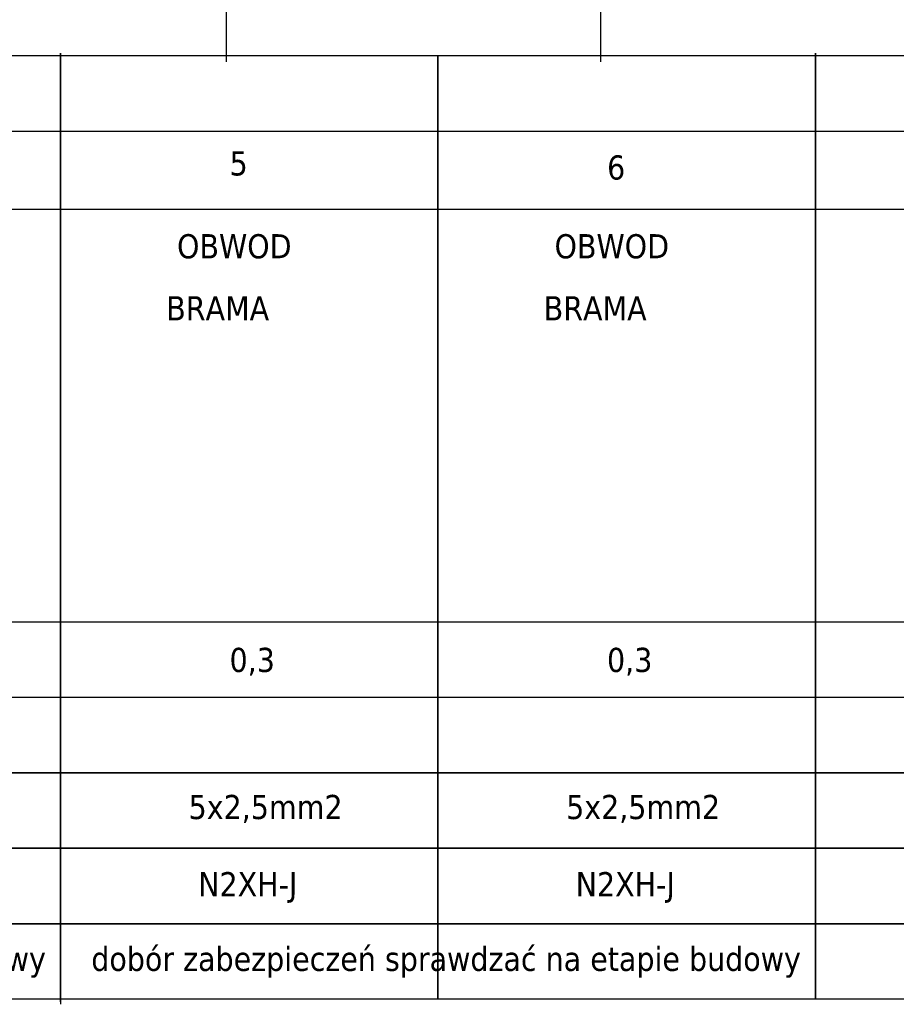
# Model space of a CAD drawing. Header units: millimetres. Extents: x 18084 to 52399, y 38174 to 56392.
# Tile 51 of 256: x 20982 to 21563, y 49562 to 50214. Entities that reach past the tile are written whole.
import ezdxf

# ---------------------------------------------------------------- set-up
doc = ezdxf.new("R2010")
doc.units = ezdxf.units.MM
doc.header["$LTSCALE"] = 100
for name, color, linetype in [('3', 7, 'Continuous'), ('4', 7, 'Continuous'), ('5', 7, 'Continuous'), ('E_ramka_wew', 10, 'Continuous'), ('el - schemat', 7, 'Continuous')]:
    doc.layers.add(name, color=color, linetype=linetype)
doc.styles.add('TAHOMA', font='tahoma.ttf')

# ---------------------------------------------------------------- blocks, each defined once
blk = doc.blocks.new('zw$8BC5')
at = {"layer": '3', "style": 'TAHOMA'}
blk.add_text('N2XH-J', height=16, dxfattribs=at).set_placement((-171.74, -34.35))

msp = doc.modelspace()

# ---------------------------------------------------------------- linework, layer by layer
at = {"color": 0}
for p, q in [((21009.36, 50189.97), (21009.36, 49564.97)), ((21009.36, 50139.97), (21009.36, 49566.68)), ((21009.36, 50139.97), (21009.36, 49566.68)), ((21009.36, 50138.26), (21009.36, 49564.97)), ((21009.36, 50138.26), (21009.36, 49564.97)), ((21259.36, 50138.26), (21259.36, 49564.97)), ((21509.36, 50139.97), (21509.36, 49566.68)), ((21509.36, 50139.97), (21509.36, 49566.68)), ((21509.36, 50138.26), (21509.36, 49564.97)), ((21009.36, 50136.55), (21009.36, 49563.26)), ((21009.36, 50136.55), (21009.36, 49563.26)), ((21009.36, 50136.55), (21009.36, 49563.26)), ((21009.36, 50136.55), (21009.36, 49563.26)), ((21009.36, 50136.55), (21009.36, 49563.26)), ((21009.36, 50136.55), (21009.36, 49563.26)), ((21009.36, 50136.55), (21009.36, 49563.26)), ((21009.36, 50136.55), (21009.36, 49563.26)), ((20758.36, 49814.97), (21009.36, 49814.97)), ((21008.36, 49814.97), (21259.36, 49814.97)), ((21258.36, 49814.97), (21509.36, 49814.97)), ((21508.36, 49814.97), (21759.36, 49814.97)), ((20758.36, 49764.97), (21009.36, 49764.97)), ((21008.36, 49764.97), (21259.36, 49764.97)), ((21258.36, 49764.97), (21509.36, 49764.97)), ((21508.36, 49764.97), (21759.36, 49764.97))]:
    msp.add_line(p, q, dxfattribs=at)
at = {"layer": '3', "color": 7}
for points in [[(20759.36, 50189.97), (21009.36, 50189.97)], [(21009.36, 50191.68), (21009.36, 50141.68)], [(21009.36, 50141.68), (21009.36, 50191.68)], [(21009.36, 50191.68), (21009.36, 50141.68)], [(21009.36, 50141.68), (21009.36, 50191.68)], [(21009.36, 49566.68), (21009.36, 50191.68)], [(21009.36, 50141.68), (21009.36, 50191.68)], [(21009.36, 50191.68), (21009.36, 50141.68)], [(21009.36, 49566.68), (21009.36, 50191.68)], [(21009.36, 50141.68), (21009.36, 50191.68)], [(21009.36, 50191.68), (21009.36, 50141.68)], [(21009.36, 50140.68), (21009.36, 50190.68)], [(21009.36, 50190.68), (21009.36, 50140.68)], [(21009.36, 50140.68), (21009.36, 50190.68)], [(21009.36, 50190.68), (21009.36, 50140.68)], [(21009.36, 50139.97), (21009.36, 50189.97)], [(21009.36, 50139.97), (21009.36, 50189.97)], [(21009.36, 50189.97), (21009.36, 50139.97)], [(21009.36, 50139.97), (21009.36, 50189.97)], [(21009.36, 50189.97), (21009.36, 50139.97)], [(21009.36, 50139.97), (21009.36, 50189.97)], [(21009.36, 49564.97), (21009.36, 50189.97)], [(21009.36, 50189.97), (21259.36, 50189.97)], [(21009.36, 50139.97), (21009.36, 50189.97)], [(21009.36, 50189.97), (21009.36, 50139.97)], [(21009.36, 49564.97), (21009.36, 50189.97)], [(21009.36, 50139.97), (21009.36, 50189.97)], [(21009.36, 50189.97), (21009.36, 50139.97)], [(21259.36, 50189.97), (21259.36, 50139.97)], [(21259.36, 50139.97), (21259.36, 50189.97)], [(21259.36, 49564.97), (21259.36, 50189.97)], [(21259.36, 50189.97), (21509.36, 50189.97)], [(21259.36, 50139.97), (21259.36, 50189.97)], [(21259.36, 50189.97), (21259.36, 50139.97)], [(21259.36, 49564.97), (21259.36, 50189.97)], [(21259.36, 50139.97), (21259.36, 50189.97)], [(21259.36, 50189.97), (21259.36, 50139.97)], [(21509.36, 50191.68), (21509.36, 50141.68)], [(21509.36, 50141.68), (21509.36, 50191.68)], [(21509.36, 50191.68), (21509.36, 50141.68)], [(21509.36, 50141.68), (21509.36, 50191.68)], [(21509.36, 49566.68), (21509.36, 50191.68)], [(21509.36, 50141.68), (21509.36, 50191.68)], [(21509.36, 50191.68), (21509.36, 50141.68)], [(21509.36, 49566.68), (21509.36, 50191.68)], [(21509.36, 50141.68), (21509.36, 50191.68)], [(21509.36, 50191.68), (21509.36, 50141.68)], [(21509.36, 50140.68), (21509.36, 50190.68)], [(21509.36, 50190.68), (21509.36, 50140.68)], [(21509.36, 50140.68), (21509.36, 50190.68)], [(21509.36, 50190.68), (21509.36, 50140.68)], [(21509.36, 50139.97), (21509.36, 50189.97)], [(21509.36, 50139.97), (21509.36, 50189.97)], [(21509.36, 50189.97), (21509.36, 50139.97)], [(21509.36, 50139.97), (21509.36, 50189.97)], [(21509.36, 49564.97), (21509.36, 50189.97)], [(21509.36, 50189.97), (21759.36, 50189.97)], [(21509.36, 50139.97), (21509.36, 50189.97)], [(21509.36, 50189.97), (21509.36, 50139.97)], [(21509.36, 49564.97), (21509.36, 50189.97)], [(21509.36, 50139.97), (21509.36, 50189.97)], [(21509.36, 50189.97), (21509.36, 50139.97)], [(21009.36, 50138.97), (21009.36, 50188.97)], [(21009.36, 50188.97), (21009.36, 50138.97)], [(21009.36, 50138.97), (21009.36, 50188.97)], [(21009.36, 50188.97), (21009.36, 50138.97)], [(21009.36, 50188.26), (21009.36, 50138.26)], [(21009.36, 50138.26), (21009.36, 50188.26)], [(21009.36, 49563.26), (21009.36, 50188.26)], [(21009.36, 50138.26), (21009.36, 50188.26)], [(21009.36, 50188.26), (21009.36, 50138.26)], [(21009.36, 49563.26), (21009.36, 50188.26)], [(21009.36, 50138.26), (21009.36, 50188.26)], [(21009.36, 50188.26), (21009.36, 50138.26)], [(21009.36, 50188.26), (21009.36, 50138.26)], [(21009.36, 50138.26), (21009.36, 50188.26)], [(21009.36, 49563.26), (21009.36, 50188.26)], [(21009.36, 50138.26), (21009.36, 50188.26)], [(21009.36, 50188.26), (21009.36, 50138.26)], [(21009.36, 49563.26), (21009.36, 50188.26)], [(21009.36, 50138.26), (21009.36, 50188.26)], [(21009.36, 50188.26), (21009.36, 50138.26)], [(21009.36, 50188.26), (21009.36, 50138.26)], [(21009.36, 50138.26), (21009.36, 50188.26)], [(21009.36, 50188.26), (21009.36, 50138.26)], [(21009.36, 50138.26), (21009.36, 50188.26)], [(21009.36, 49563.26), (21009.36, 50188.26)], [(21009.36, 50138.26), (21009.36, 50188.26)], [(21009.36, 50188.26), (21009.36, 50138.26)], [(21009.36, 49563.26), (21009.36, 50188.26)], [(21009.36, 50138.26), (21009.36, 50188.26)], [(21009.36, 50188.26), (21009.36, 50138.26)], [(21009.36, 50188.26), (21009.36, 50138.26)], [(21009.36, 50138.26), (21009.36, 50188.26)], [(21009.36, 49563.26), (21009.36, 50188.26)], [(21009.36, 50138.26), (21009.36, 50188.26)], [(21009.36, 50188.26), (21009.36, 50138.26)], [(21009.36, 49563.26), (21009.36, 50188.26)], [(21009.36, 50138.26), (21009.36, 50188.26)], [(21009.36, 50188.26), (21009.36, 50138.26)], [(21009.36, 50188.26), (21009.36, 50138.26)], [(21009.36, 50138.26), (21009.36, 50188.26)], [(21009.36, 49563.26), (21009.36, 50188.26)], [(21009.36, 50138.26), (21009.36, 50188.26)], [(21009.36, 50188.26), (21009.36, 50138.26)], [(21009.36, 49563.26), (21009.36, 50188.26)], [(21009.36, 50138.26), (21009.36, 50188.26)], [(21009.36, 50188.26), (21009.36, 50138.26)], [(21009.36, 50188.26), (21009.36, 50138.26)], [(21009.36, 50138.26), (21009.36, 50188.26)], [(21009.36, 50188.26), (21009.36, 50138.26)], [(21009.36, 50138.26), (21009.36, 50188.26)], [(21009.36, 49563.26), (21009.36, 50188.26)], [(21009.36, 50138.26), (21009.36, 50188.26)], [(21009.36, 50188.26), (21009.36, 50138.26)], [(21009.36, 49563.26), (21009.36, 50188.26)], [(21009.36, 50138.26), (21009.36, 50188.26)], [(21009.36, 50188.26), (21009.36, 50138.26)], [(21009.36, 50138.26), (21009.36, 50188.26)], [(21009.36, 50138.26), (21009.36, 50188.26)], [(21009.36, 50137.26), (21009.36, 50187.26)], [(21009.36, 50187.26), (21009.36, 50137.26)], [(21009.36, 50137.26), (21009.36, 50187.26)], [(21009.36, 50187.26), (21009.36, 50137.26)], [(21009.36, 50137.26), (21009.36, 50187.26)], [(21009.36, 50187.26), (21009.36, 50137.26)], [(21009.36, 50137.26), (21009.36, 50187.26)], [(21009.36, 50187.26), (21009.36, 50137.26)], [(21009.36, 50137.26), (21009.36, 50187.26)], [(21009.36, 50187.26), (21009.36, 50137.26)], [(21009.36, 50137.26), (21009.36, 50187.26)], [(21009.36, 50187.26), (21009.36, 50137.26)], [(21009.36, 50137.26), (21009.36, 50187.26)], [(21009.36, 50187.26), (21009.36, 50137.26)], [(21009.36, 50137.26), (21009.36, 50187.26)], [(21009.36, 50187.26), (21009.36, 50137.26)], [(21009.36, 50136.55), (21009.36, 50186.55)], [(21009.36, 50136.55), (21009.36, 50186.55)], [(21009.36, 50136.55), (21009.36, 50186.55)], [(21009.36, 50136.55), (21009.36, 50186.55)], [(21009.36, 50136.55), (21009.36, 50186.55)], [(21009.36, 50136.55), (21009.36, 50186.55)], [(21009.36, 50136.55), (21009.36, 50186.55)], [(21009.36, 50136.55), (21009.36, 50186.55)], [(21259.36, 50138.97), (21259.36, 50188.97)], [(21259.36, 50188.97), (21259.36, 50138.97)], [(21259.36, 50138.26), (21259.36, 50188.26)], [(21509.36, 50138.97), (21509.36, 50188.97)], [(21509.36, 50188.97), (21509.36, 50138.97)], [(21509.36, 50138.26), (21509.36, 50188.26)], [(21009.36, 50089.97), (21009.36, 50139.97)], [(21009.36, 50139.97), (21009.36, 50089.97)], [(21009.36, 50089.97), (21009.36, 50139.97)], [(21009.36, 50139.97), (21009.36, 50089.97)], [(21009.36, 50088.26), (21009.36, 50138.26)], [(21009.36, 50138.26), (21009.36, 50088.26)], [(21009.36, 50088.26), (21009.36, 50138.26)], [(21009.36, 50138.26), (21009.36, 50088.26)], [(21009.36, 50088.26), (21009.36, 50138.26)], [(21009.36, 50138.26), (21009.36, 50088.26)], [(21009.36, 50088.26), (21009.36, 50138.26)], [(21009.36, 50138.26), (21009.36, 50088.26)], [(21009.36, 50088.26), (21009.36, 50138.26)], [(21009.36, 50138.26), (21009.36, 50088.26)], [(21009.36, 50088.26), (21009.36, 50138.26)], [(21009.36, 50138.26), (21009.36, 50088.26)], [(21009.36, 50088.26), (21009.36, 50138.26)], [(21009.36, 50138.26), (21009.36, 50088.26)], [(21009.36, 50088.26), (21009.36, 50138.26)], [(21009.36, 50138.26), (21009.36, 50088.26)], [(21009.36, 50088.26), (21009.36, 50138.26)], [(21009.36, 50138.26), (21009.36, 50088.26)], [(21009.36, 50088.26), (21009.36, 50138.26)], [(21009.36, 50138.26), (21009.36, 50088.26)], [(21009.36, 50088.26), (21009.36, 50138.26)], [(21009.36, 50138.26), (21009.36, 50088.26)], [(21009.36, 50088.26), (21009.36, 50138.26)], [(21009.36, 50138.26), (21009.36, 50088.26)], [(21259.36, 50089.97), (21259.36, 50139.97)], [(21259.36, 50139.97), (21259.36, 50089.97)], [(21259.36, 50089.97), (21259.36, 50139.97)], [(21259.36, 50139.97), (21259.36, 50089.97)], [(21509.36, 50089.97), (21509.36, 50139.97)], [(21509.36, 50139.97), (21509.36, 50089.97)], [(21509.36, 50089.97), (21509.36, 50139.97)], [(21509.36, 50139.97), (21509.36, 50089.97)], [(21009.36, 49818.68), (21009.36, 50091.68)], [(21009.36, 49818.68), (21009.36, 50091.68)], [(21009.36, 49818.68), (21009.36, 50091.68)], [(21009.36, 49818.68), (21009.36, 50091.68)], [(21009.36, 50089.97), (21009.36, 49814.97)], [(21009.36, 49814.97), (21009.36, 50089.97)], [(21009.36, 50089.97), (21009.36, 49814.97)], [(21009.36, 49814.97), (21009.36, 50089.97)], [(21009.36, 49816.97), (21009.36, 50089.97)], [(21009.36, 49816.97), (21009.36, 50089.97)], [(21009.36, 49816.97), (21009.36, 50089.97)], [(21009.36, 49816.97), (21009.36, 50089.97)], [(21009.36, 49815.26), (21009.36, 50088.26)], [(21009.36, 49815.26), (21009.36, 50088.26)], [(21009.36, 49815.26), (21009.36, 50088.26)], [(21009.36, 49815.26), (21009.36, 50088.26)], [(21009.36, 49815.26), (21009.36, 50088.26)], [(21009.36, 49815.26), (21009.36, 50088.26)], [(21009.36, 49815.26), (21009.36, 50088.26)], [(21009.36, 49815.26), (21009.36, 50088.26)], [(21009.36, 49815.26), (21009.36, 50088.26)], [(21009.36, 49815.26), (21009.36, 50088.26)], [(21009.36, 49815.26), (21009.36, 50088.26)], [(21009.36, 49815.26), (21009.36, 50088.26)], [(21009.36, 49815.26), (21009.36, 50088.26)], [(21009.36, 49815.26), (21009.36, 50088.26)], [(21009.36, 49815.26), (21009.36, 50088.26)], [(21009.36, 49815.26), (21009.36, 50088.26)], [(21009.36, 49815.26), (21009.36, 50088.26)], [(21009.36, 49815.26), (21009.36, 50088.26)], [(21009.36, 49815.26), (21009.36, 50088.26)], [(21009.36, 49815.26), (21009.36, 50088.26)], [(21009.36, 50088.26), (21009.36, 49813.26)], [(21009.36, 49813.26), (21009.36, 50088.26)], [(21009.36, 50088.26), (21009.36, 49813.26)], [(21009.36, 49813.26), (21009.36, 50088.26)], [(21009.36, 50086.55), (21009.36, 49811.55)], [(21009.36, 49811.55), (21009.36, 50086.55)], [(21009.36, 50086.55), (21009.36, 49811.55)], [(21009.36, 49811.55), (21009.36, 50086.55)], [(21009.36, 50086.55), (21009.36, 49811.55)], [(21009.36, 49811.55), (21009.36, 50086.55)], [(21009.36, 50086.55), (21009.36, 49811.55)], [(21009.36, 49811.55), (21009.36, 50086.55)], [(21009.36, 50086.55), (21009.36, 49811.55)], [(21009.36, 49811.55), (21009.36, 50086.55)], [(21009.36, 50086.55), (21009.36, 49811.55)], [(21009.36, 49811.55), (21009.36, 50086.55)], [(21009.36, 50086.55), (21009.36, 49811.55)], [(21009.36, 49811.55), (21009.36, 50086.55)], [(21009.36, 50086.55), (21009.36, 49811.55)], [(21009.36, 49811.55), (21009.36, 50086.55)], [(21259.36, 49816.97), (21259.36, 50089.97)], [(21259.36, 49816.97), (21259.36, 50089.97)], [(21259.36, 49816.97), (21259.36, 50089.97)], [(21259.36, 50088.26), (21259.36, 49813.26)], [(21259.36, 49813.26), (21259.36, 50088.26)], [(21509.36, 49818.68), (21509.36, 50091.68)], [(21509.36, 49818.68), (21509.36, 50091.68)], [(21509.36, 49818.68), (21509.36, 50091.68)], [(21509.36, 49818.68), (21509.36, 50091.68)], [(21509.36, 50089.97), (21509.36, 49814.97)], [(21509.36, 49814.97), (21509.36, 50089.97)], [(21509.36, 50089.97), (21509.36, 49814.97)], [(21509.36, 49814.97), (21509.36, 50089.97)], [(21509.36, 49816.97), (21509.36, 50089.97)], [(21509.36, 49816.97), (21509.36, 50089.97)], [(21509.36, 49816.97), (21509.36, 50089.97)], [(21509.36, 50088.26), (21509.36, 49813.26)], [(21509.36, 49813.26), (21509.36, 50088.26)], [(21009.36, 49818.68), (21009.36, 49766.68)], [(21009.36, 49766.68), (21009.36, 49818.68)], [(21009.36, 49818.68), (21009.36, 49766.68)], [(21009.36, 49766.68), (21009.36, 49818.68)], [(21009.36, 49766.68), (21009.36, 49818.68)], [(21009.36, 49818.68), (21009.36, 49766.68)], [(21009.36, 49766.68), (21009.36, 49818.68)], [(21009.36, 49818.68), (21009.36, 49766.68)], [(21509.36, 49818.68), (21509.36, 49766.68)], [(21509.36, 49766.68), (21509.36, 49818.68)], [(21509.36, 49818.68), (21509.36, 49766.68)], [(21509.36, 49766.68), (21509.36, 49818.68)], [(21509.36, 49766.68), (21509.36, 49818.68)], [(21509.36, 49818.68), (21509.36, 49766.68)], [(21509.36, 49766.68), (21509.36, 49818.68)], [(21509.36, 49818.68), (21509.36, 49766.68)], [(21009.36, 49817.68), (21009.36, 49765.68)], [(21009.36, 49765.68), (21009.36, 49817.68)], [(21009.36, 49817.68), (21009.36, 49765.68)], [(21009.36, 49765.68), (21009.36, 49817.68)], [(21009.36, 49816.97), (21009.36, 49764.97)], [(21009.36, 49764.97), (21009.36, 49816.97)], [(21009.36, 49816.97), (21009.36, 49764.97)], [(21009.36, 49764.97), (21009.36, 49816.97)], [(21009.36, 49764.97), (21009.36, 49816.97)], [(21009.36, 49816.97), (21009.36, 49764.97)], [(21009.36, 49764.97), (21009.36, 49816.97)], [(21009.36, 49816.97), (21009.36, 49764.97)], [(21009.36, 49815.97), (21009.36, 49763.97)], [(21009.36, 49763.97), (21009.36, 49815.97)], [(21009.36, 49815.97), (21009.36, 49763.97)], [(21009.36, 49763.97), (21009.36, 49815.97)], [(21009.36, 49815.26), (21009.36, 49763.26)], [(21009.36, 49763.26), (21009.36, 49815.26)], [(21009.36, 49763.26), (21009.36, 49815.26)], [(21009.36, 49815.26), (21009.36, 49763.26)], [(21009.36, 49763.26), (21009.36, 49815.26)], [(21009.36, 49815.26), (21009.36, 49763.26)], [(21009.36, 49815.26), (21009.36, 49763.26)], [(21009.36, 49763.26), (21009.36, 49815.26)], [(21009.36, 49763.26), (21009.36, 49815.26)], [(21009.36, 49815.26), (21009.36, 49763.26)], [(21009.36, 49763.26), (21009.36, 49815.26)], [(21009.36, 49815.26), (21009.36, 49763.26)], [(21009.36, 49815.26), (21009.36, 49763.26)], [(21009.36, 49763.26), (21009.36, 49815.26)], [(21009.36, 49815.26), (21009.36, 49763.26)], [(21009.36, 49763.26), (21009.36, 49815.26)], [(21009.36, 49763.26), (21009.36, 49815.26)], [(21009.36, 49815.26), (21009.36, 49763.26)], [(21009.36, 49763.26), (21009.36, 49815.26)], [(21009.36, 49815.26), (21009.36, 49763.26)], [(21009.36, 49815.26), (21009.36, 49763.26)], [(21009.36, 49763.26), (21009.36, 49815.26)], [(21009.36, 49763.26), (21009.36, 49815.26)], [(21009.36, 49815.26), (21009.36, 49763.26)], [(21009.36, 49763.26), (21009.36, 49815.26)], [(21009.36, 49815.26), (21009.36, 49763.26)], [(21009.36, 49815.26), (21009.36, 49763.26)], [(21009.36, 49763.26), (21009.36, 49815.26)], [(21009.36, 49763.26), (21009.36, 49815.26)], [(21009.36, 49815.26), (21009.36, 49763.26)], [(21009.36, 49763.26), (21009.36, 49815.26)], [(21009.36, 49815.26), (21009.36, 49763.26)], [(21009.36, 49815.26), (21009.36, 49763.26)], [(21009.36, 49763.26), (21009.36, 49815.26)], [(21009.36, 49815.26), (21009.36, 49763.26)], [(21009.36, 49763.26), (21009.36, 49815.26)], [(21009.36, 49763.26), (21009.36, 49815.26)], [(21009.36, 49815.26), (21009.36, 49763.26)], [(21009.36, 49763.26), (21009.36, 49815.26)], [(21009.36, 49815.26), (21009.36, 49763.26)], [(21009.36, 49764.97), (21009.36, 49814.97)], [(21009.36, 49814.97), (21009.36, 49764.97)], [(21009.36, 49764.97), (21009.36, 49814.97)], [(21009.36, 49814.97), (21009.36, 49764.97)], [(21009.36, 49814.26), (21009.36, 49762.26)], [(21009.36, 49762.26), (21009.36, 49814.26)], [(21009.36, 49814.26), (21009.36, 49762.26)], [(21009.36, 49762.26), (21009.36, 49814.26)], [(21009.36, 49814.26), (21009.36, 49762.26)], [(21009.36, 49762.26), (21009.36, 49814.26)], [(21009.36, 49814.26), (21009.36, 49762.26)], [(21009.36, 49762.26), (21009.36, 49814.26)], [(21009.36, 49814.26), (21009.36, 49762.26)], [(21009.36, 49762.26), (21009.36, 49814.26)], [(21009.36, 49814.26), (21009.36, 49762.26)], [(21009.36, 49762.26), (21009.36, 49814.26)], [(21009.36, 49814.26), (21009.36, 49762.26)], [(21009.36, 49762.26), (21009.36, 49814.26)], [(21009.36, 49814.26), (21009.36, 49762.26)], [(21009.36, 49762.26), (21009.36, 49814.26)], [(21009.36, 49763.26), (21009.36, 49813.26)], [(21009.36, 49813.26), (21009.36, 49763.26)], [(21009.36, 49763.26), (21009.36, 49813.26)], [(21009.36, 49813.26), (21009.36, 49763.26)], [(21009.36, 49761.55), (21009.36, 49811.55)], [(21009.36, 49811.55), (21009.36, 49761.55)], [(21009.36, 49761.55), (21009.36, 49811.55)], [(21009.36, 49811.55), (21009.36, 49761.55)], [(21009.36, 49761.55), (21009.36, 49811.55)], [(21009.36, 49811.55), (21009.36, 49761.55)], [(21009.36, 49761.55), (21009.36, 49811.55)], [(21009.36, 49811.55), (21009.36, 49761.55)], [(21009.36, 49761.55), (21009.36, 49811.55)], [(21009.36, 49811.55), (21009.36, 49761.55)], [(21009.36, 49761.55), (21009.36, 49811.55)], [(21009.36, 49811.55), (21009.36, 49761.55)], [(21009.36, 49761.55), (21009.36, 49811.55)], [(21009.36, 49811.55), (21009.36, 49761.55)], [(21009.36, 49761.55), (21009.36, 49811.55)], [(21009.36, 49811.55), (21009.36, 49761.55)], [(21259.36, 49816.97), (21259.36, 49764.97)], [(21259.36, 49764.97), (21259.36, 49816.97)], [(21259.36, 49764.97), (21259.36, 49816.97)], [(21259.36, 49816.97), (21259.36, 49764.97)], [(21259.36, 49764.97), (21259.36, 49816.97)], [(21259.36, 49816.97), (21259.36, 49764.97)], [(21259.36, 49815.97), (21259.36, 49763.97)], [(21259.36, 49763.97), (21259.36, 49815.97)], [(21259.36, 49763.26), (21259.36, 49813.26)], [(21259.36, 49813.26), (21259.36, 49763.26)], [(21509.36, 49817.68), (21509.36, 49765.68)], [(21509.36, 49765.68), (21509.36, 49817.68)], [(21509.36, 49817.68), (21509.36, 49765.68)], [(21509.36, 49765.68), (21509.36, 49817.68)], [(21509.36, 49816.97), (21509.36, 49764.97)], [(21509.36, 49764.97), (21509.36, 49816.97)], [(21509.36, 49764.97), (21509.36, 49816.97)], [(21509.36, 49816.97), (21509.36, 49764.97)], [(21509.36, 49764.97), (21509.36, 49816.97)], [(21509.36, 49816.97), (21509.36, 49764.97)], [(21509.36, 49815.97), (21509.36, 49763.97)], [(21509.36, 49763.97), (21509.36, 49815.97)], [(21509.36, 49764.97), (21509.36, 49814.97)], [(21509.36, 49814.97), (21509.36, 49764.97)], [(21509.36, 49764.97), (21509.36, 49814.97)], [(21509.36, 49814.97), (21509.36, 49764.97)], [(21509.36, 49763.26), (21509.36, 49813.26)], [(21509.36, 49813.26), (21509.36, 49763.26)], [(21009.36, 49766.68), (21009.36, 49716.68)], [(21009.36, 49716.68), (21009.36, 49766.68)], [(21009.36, 49766.68), (21009.36, 49716.68)], [(21009.36, 49716.68), (21009.36, 49766.68)], [(21009.36, 49716.68), (21009.36, 49766.68)], [(21009.36, 49766.68), (21009.36, 49716.68)], [(21009.36, 49716.68), (21009.36, 49766.68)], [(21009.36, 49766.68), (21009.36, 49716.68)], [(21009.36, 49765.68), (21009.36, 49715.68)], [(21009.36, 49715.68), (21009.36, 49765.68)], [(21009.36, 49765.68), (21009.36, 49715.68)], [(21009.36, 49715.68), (21009.36, 49765.68)], [(21509.36, 49766.68), (21509.36, 49716.68)], [(21509.36, 49716.68), (21509.36, 49766.68)], [(21509.36, 49766.68), (21509.36, 49716.68)], [(21509.36, 49716.68), (21509.36, 49766.68)], [(21509.36, 49716.68), (21509.36, 49766.68)], [(21509.36, 49766.68), (21509.36, 49716.68)], [(21509.36, 49716.68), (21509.36, 49766.68)], [(21509.36, 49766.68), (21509.36, 49716.68)], [(21509.36, 49765.68), (21509.36, 49715.68)], [(21509.36, 49715.68), (21509.36, 49765.68)], [(21509.36, 49765.68), (21509.36, 49715.68)], [(21509.36, 49715.68), (21509.36, 49765.68)], [(21009.36, 49714.97), (21009.36, 49764.97)], [(21009.36, 49764.97), (21009.36, 49714.97)], [(21009.36, 49714.97), (21009.36, 49764.97)], [(21009.36, 49764.97), (21009.36, 49714.97)], [(21009.36, 49764.97), (21009.36, 49714.97)], [(21009.36, 49714.97), (21009.36, 49764.97)], [(21009.36, 49764.97), (21009.36, 49714.97)], [(21009.36, 49714.97), (21009.36, 49764.97)], [(21009.36, 49714.97), (21009.36, 49764.97)], [(21009.36, 49764.97), (21009.36, 49714.97)], [(21009.36, 49714.97), (21009.36, 49764.97)], [(21009.36, 49764.97), (21009.36, 49714.97)], [(21009.36, 49763.97), (21009.36, 49713.97)], [(21009.36, 49713.97), (21009.36, 49763.97)], [(21009.36, 49763.97), (21009.36, 49713.97)], [(21009.36, 49713.97), (21009.36, 49763.97)], [(21009.36, 49763.26), (21009.36, 49713.26)], [(21009.36, 49713.26), (21009.36, 49763.26)], [(21009.36, 49713.26), (21009.36, 49763.26)], [(21009.36, 49763.26), (21009.36, 49713.26)], [(21009.36, 49713.26), (21009.36, 49763.26)], [(21009.36, 49763.26), (21009.36, 49713.26)], [(21009.36, 49763.26), (21009.36, 49713.26)], [(21009.36, 49713.26), (21009.36, 49763.26)], [(21009.36, 49713.26), (21009.36, 49763.26)], [(21009.36, 49763.26), (21009.36, 49713.26)], [(21009.36, 49713.26), (21009.36, 49763.26)], [(21009.36, 49763.26), (21009.36, 49713.26)], [(21009.36, 49763.26), (21009.36, 49713.26)], [(21009.36, 49713.26), (21009.36, 49763.26)], [(21009.36, 49763.26), (21009.36, 49713.26)], [(21009.36, 49713.26), (21009.36, 49763.26)], [(21009.36, 49713.26), (21009.36, 49763.26)], [(21009.36, 49763.26), (21009.36, 49713.26)], [(21009.36, 49713.26), (21009.36, 49763.26)], [(21009.36, 49763.26), (21009.36, 49713.26)], [(21009.36, 49763.26), (21009.36, 49713.26)], [(21009.36, 49713.26), (21009.36, 49763.26)], [(21009.36, 49713.26), (21009.36, 49763.26)], [(21009.36, 49763.26), (21009.36, 49713.26)], [(21009.36, 49713.26), (21009.36, 49763.26)], [(21009.36, 49763.26), (21009.36, 49713.26)], [(21009.36, 49763.26), (21009.36, 49713.26)], [(21009.36, 49713.26), (21009.36, 49763.26)], [(21009.36, 49713.26), (21009.36, 49763.26)], [(21009.36, 49763.26), (21009.36, 49713.26)], [(21009.36, 49713.26), (21009.36, 49763.26)], [(21009.36, 49763.26), (21009.36, 49713.26)], [(21009.36, 49763.26), (21009.36, 49713.26)], [(21009.36, 49713.26), (21009.36, 49763.26)], [(21009.36, 49763.26), (21009.36, 49713.26)], [(21009.36, 49713.26), (21009.36, 49763.26)], [(21009.36, 49713.26), (21009.36, 49763.26)], [(21009.36, 49763.26), (21009.36, 49713.26)], [(21009.36, 49713.26), (21009.36, 49763.26)], [(21009.36, 49763.26), (21009.36, 49713.26)], [(21009.36, 49713.26), (21009.36, 49763.26)], [(21009.36, 49763.26), (21009.36, 49713.26)], [(21009.36, 49713.26), (21009.36, 49763.26)], [(21009.36, 49763.26), (21009.36, 49713.26)], [(21009.36, 49762.26), (21009.36, 49712.26)], [(21009.36, 49712.26), (21009.36, 49762.26)], [(21009.36, 49762.26), (21009.36, 49712.26)], [(21009.36, 49712.26), (21009.36, 49762.26)], [(21009.36, 49762.26), (21009.36, 49712.26)], [(21009.36, 49712.26), (21009.36, 49762.26)], [(21009.36, 49762.26), (21009.36, 49712.26)], [(21009.36, 49712.26), (21009.36, 49762.26)], [(21009.36, 49762.26), (21009.36, 49712.26)], [(21009.36, 49712.26), (21009.36, 49762.26)], [(21009.36, 49762.26), (21009.36, 49712.26)], [(21009.36, 49712.26), (21009.36, 49762.26)], [(21009.36, 49762.26), (21009.36, 49712.26)], [(21009.36, 49712.26), (21009.36, 49762.26)], [(21009.36, 49762.26), (21009.36, 49712.26)], [(21009.36, 49712.26), (21009.36, 49762.26)], [(21009.36, 49711.55), (21009.36, 49761.55)], [(21009.36, 49761.55), (21009.36, 49711.55)], [(21009.36, 49711.55), (21009.36, 49761.55)], [(21009.36, 49761.55), (21009.36, 49711.55)], [(21009.36, 49711.55), (21009.36, 49761.55)], [(21009.36, 49761.55), (21009.36, 49711.55)], [(21009.36, 49711.55), (21009.36, 49761.55)], [(21009.36, 49761.55), (21009.36, 49711.55)], [(21009.36, 49711.55), (21009.36, 49761.55)], [(21009.36, 49761.55), (21009.36, 49711.55)], [(21009.36, 49711.55), (21009.36, 49761.55)], [(21009.36, 49761.55), (21009.36, 49711.55)], [(21009.36, 49711.55), (21009.36, 49761.55)], [(21009.36, 49761.55), (21009.36, 49711.55)], [(21009.36, 49711.55), (21009.36, 49761.55)], [(21009.36, 49761.55), (21009.36, 49711.55)], [(21259.36, 49764.97), (21259.36, 49714.97)], [(21259.36, 49714.97), (21259.36, 49764.97)], [(21259.36, 49714.97), (21259.36, 49764.97)], [(21259.36, 49764.97), (21259.36, 49714.97)], [(21259.36, 49714.97), (21259.36, 49764.97)], [(21259.36, 49764.97), (21259.36, 49714.97)], [(21259.36, 49763.97), (21259.36, 49713.97)], [(21259.36, 49713.97), (21259.36, 49763.97)], [(21259.36, 49713.26), (21259.36, 49763.26)], [(21259.36, 49763.26), (21259.36, 49713.26)], [(21509.36, 49714.97), (21509.36, 49764.97)], [(21509.36, 49764.97), (21509.36, 49714.97)], [(21509.36, 49714.97), (21509.36, 49764.97)], [(21509.36, 49764.97), (21509.36, 49714.97)], [(21509.36, 49764.97), (21509.36, 49714.97)], [(21509.36, 49714.97), (21509.36, 49764.97)], [(21509.36, 49714.97), (21509.36, 49764.97)], [(21509.36, 49764.97), (21509.36, 49714.97)], [(21509.36, 49714.97), (21509.36, 49764.97)], [(21509.36, 49764.97), (21509.36, 49714.97)], [(21509.36, 49763.97), (21509.36, 49713.97)], [(21509.36, 49713.97), (21509.36, 49763.97)], [(21509.36, 49713.26), (21509.36, 49763.26)], [(21509.36, 49763.26), (21509.36, 49713.26)], [(21009.36, 49714.97), (20759.36, 49714.97)], [(20759.36, 49714.97), (21009.36, 49714.97)], [(21009.36, 49666.68), (21009.36, 49716.68)], [(21009.36, 49716.68), (21009.36, 49666.68)], [(21009.36, 49666.68), (21009.36, 49716.68)], [(21009.36, 49716.68), (21009.36, 49666.68)], [(21259.36, 49714.97), (21009.36, 49714.97)], [(21009.36, 49714.97), (21259.36, 49714.97)], [(21009.36, 49664.97), (21009.36, 49714.97)], [(21009.36, 49714.97), (21009.36, 49664.97)], [(21009.36, 49664.97), (21009.36, 49714.97)], [(21009.36, 49714.97), (21009.36, 49664.97)], [(21509.36, 49714.97), (21259.36, 49714.97)], [(21259.36, 49714.97), (21509.36, 49714.97)], [(21259.36, 49664.97), (21259.36, 49714.97)], [(21259.36, 49714.97), (21259.36, 49664.97)], [(21259.36, 49664.97), (21259.36, 49714.97)], [(21259.36, 49714.97), (21259.36, 49664.97)], [(21509.36, 49666.68), (21509.36, 49716.68)], [(21509.36, 49716.68), (21509.36, 49666.68)], [(21509.36, 49666.68), (21509.36, 49716.68)], [(21509.36, 49716.68), (21509.36, 49666.68)], [(21759.36, 49714.97), (21509.36, 49714.97)], [(21509.36, 49714.97), (21759.36, 49714.97)], [(21509.36, 49664.97), (21509.36, 49714.97)], [(21509.36, 49714.97), (21509.36, 49664.97)], [(21509.36, 49664.97), (21509.36, 49714.97)], [(21509.36, 49714.97), (21509.36, 49664.97)], [(21009.36, 49663.26), (21009.36, 49713.26)], [(21009.36, 49713.26), (21009.36, 49663.26)], [(21009.36, 49663.26), (21009.36, 49713.26)], [(21009.36, 49713.26), (21009.36, 49663.26)], [(21009.36, 49663.26), (21009.36, 49713.26)], [(21009.36, 49713.26), (21009.36, 49663.26)], [(21009.36, 49663.26), (21009.36, 49713.26)], [(21009.36, 49713.26), (21009.36, 49663.26)], [(21009.36, 49663.26), (21009.36, 49713.26)], [(21009.36, 49713.26), (21009.36, 49663.26)], [(21009.36, 49663.26), (21009.36, 49713.26)], [(21009.36, 49713.26), (21009.36, 49663.26)], [(21009.36, 49663.26), (21009.36, 49713.26)], [(21009.36, 49713.26), (21009.36, 49663.26)], [(21009.36, 49663.26), (21009.36, 49713.26)], [(21009.36, 49713.26), (21009.36, 49663.26)], [(21009.36, 49663.26), (21009.36, 49713.26)], [(21009.36, 49713.26), (21009.36, 49663.26)], [(21009.36, 49663.26), (21009.36, 49713.26)], [(21009.36, 49713.26), (21009.36, 49663.26)], [(21009.36, 49663.26), (21009.36, 49713.26)], [(21009.36, 49713.26), (21009.36, 49663.26)], [(21009.36, 49663.26), (21009.36, 49713.26)], [(21009.36, 49713.26), (21009.36, 49663.26)], [(21009.36, 49664.97), (20759.36, 49664.97)], [(20759.36, 49664.97), (21009.36, 49664.97)], [(21009.36, 49616.68), (21009.36, 49666.68)], [(21009.36, 49666.68), (21009.36, 49616.68)], [(21009.36, 49616.68), (21009.36, 49666.68)], [(21009.36, 49666.68), (21009.36, 49616.68)], [(21259.36, 49664.97), (21009.36, 49664.97)], [(21009.36, 49664.97), (21259.36, 49664.97)], [(21009.36, 49614.97), (21009.36, 49664.97)], [(21009.36, 49664.97), (21009.36, 49614.97)], [(21009.36, 49614.97), (21009.36, 49664.97)], [(21009.36, 49664.97), (21009.36, 49614.97)], [(21009.36, 49613.26), (21009.36, 49663.26)], [(21009.36, 49663.26), (21009.36, 49613.26)], [(21009.36, 49613.26), (21009.36, 49663.26)], [(21009.36, 49663.26), (21009.36, 49613.26)], [(21009.36, 49613.26), (21009.36, 49663.26)], [(21009.36, 49663.26), (21009.36, 49613.26)], [(21009.36, 49613.26), (21009.36, 49663.26)], [(21009.36, 49663.26), (21009.36, 49613.26)], [(21009.36, 49613.26), (21009.36, 49663.26)], [(21009.36, 49663.26), (21009.36, 49613.26)], [(21009.36, 49613.26), (21009.36, 49663.26)], [(21009.36, 49663.26), (21009.36, 49613.26)], [(21009.36, 49613.26), (21009.36, 49663.26)], [(21009.36, 49663.26), (21009.36, 49613.26)], [(21009.36, 49613.26), (21009.36, 49663.26)], [(21009.36, 49663.26), (21009.36, 49613.26)], [(21009.36, 49613.26), (21009.36, 49663.26)], [(21009.36, 49663.26), (21009.36, 49613.26)], [(21009.36, 49613.26), (21009.36, 49663.26)], [(21009.36, 49663.26), (21009.36, 49613.26)], [(21009.36, 49613.26), (21009.36, 49663.26)], [(21009.36, 49663.26), (21009.36, 49613.26)], [(21009.36, 49613.26), (21009.36, 49663.26)], [(21009.36, 49663.26), (21009.36, 49613.26)], [(21509.36, 49664.97), (21259.36, 49664.97)], [(21259.36, 49664.97), (21509.36, 49664.97)], [(21259.36, 49614.97), (21259.36, 49664.97)], [(21259.36, 49664.97), (21259.36, 49614.97)], [(21259.36, 49614.97), (21259.36, 49664.97)], [(21259.36, 49664.97), (21259.36, 49614.97)], [(21509.36, 49616.68), (21509.36, 49666.68)], [(21509.36, 49666.68), (21509.36, 49616.68)], [(21509.36, 49616.68), (21509.36, 49666.68)], [(21509.36, 49666.68), (21509.36, 49616.68)], [(21759.36, 49664.97), (21509.36, 49664.97)], [(21509.36, 49664.97), (21759.36, 49664.97)], [(21509.36, 49614.97), (21509.36, 49664.97)], [(21509.36, 49664.97), (21509.36, 49614.97)], [(21509.36, 49614.97), (21509.36, 49664.97)], [(21509.36, 49664.97), (21509.36, 49614.97)], [(21009.36, 49616.68), (21009.36, 49566.68)], [(21009.36, 49566.68), (21009.36, 49616.68)], [(21009.36, 49616.68), (21009.36, 49566.68)], [(21009.36, 49566.68), (21009.36, 49616.68)], [(21509.36, 49616.68), (21509.36, 49566.68)], [(21509.36, 49566.68), (21509.36, 49616.68)], [(21509.36, 49616.68), (21509.36, 49566.68)], [(21509.36, 49566.68), (21509.36, 49616.68)], [(21009.36, 49614.97), (20759.36, 49614.97)], [(20759.36, 49614.97), (21009.36, 49614.97)], [(21259.36, 49614.97), (21009.36, 49614.97)], [(21009.36, 49614.97), (21259.36, 49614.97)], [(21009.36, 49614.97), (21009.36, 49564.97)], [(21009.36, 49564.97), (21009.36, 49614.97)], [(21009.36, 49614.97), (21009.36, 49564.97)], [(21009.36, 49564.97), (21009.36, 49614.97)], [(21009.36, 49613.26), (21009.36, 49563.26)], [(21009.36, 49563.26), (21009.36, 49613.26)], [(21009.36, 49613.26), (21009.36, 49563.26)], [(21009.36, 49563.26), (21009.36, 49613.26)], [(21009.36, 49613.26), (21009.36, 49563.26)], [(21009.36, 49563.26), (21009.36, 49613.26)], [(21009.36, 49613.26), (21009.36, 49563.26)], [(21009.36, 49563.26), (21009.36, 49613.26)], [(21009.36, 49613.26), (21009.36, 49563.26)], [(21009.36, 49563.26), (21009.36, 49613.26)], [(21009.36, 49613.26), (21009.36, 49563.26)], [(21009.36, 49563.26), (21009.36, 49613.26)], [(21009.36, 49613.26), (21009.36, 49563.26)], [(21009.36, 49563.26), (21009.36, 49613.26)], [(21009.36, 49613.26), (21009.36, 49563.26)], [(21009.36, 49563.26), (21009.36, 49613.26)], [(21009.36, 49613.26), (21009.36, 49563.26)], [(21009.36, 49563.26), (21009.36, 49613.26)], [(21009.36, 49613.26), (21009.36, 49563.26)], [(21009.36, 49563.26), (21009.36, 49613.26)], [(21009.36, 49613.26), (21009.36, 49563.26)], [(21009.36, 49563.26), (21009.36, 49613.26)], [(21009.36, 49613.26), (21009.36, 49563.26)], [(21009.36, 49563.26), (21009.36, 49613.26)], [(21509.36, 49614.97), (21259.36, 49614.97)], [(21259.36, 49614.97), (21509.36, 49614.97)], [(21259.36, 49614.97), (21259.36, 49564.97)], [(21259.36, 49564.97), (21259.36, 49614.97)], [(21259.36, 49614.97), (21259.36, 49564.97)], [(21259.36, 49564.97), (21259.36, 49614.97)], [(21759.36, 49614.97), (21509.36, 49614.97)], [(21509.36, 49614.97), (21759.36, 49614.97)], [(21509.36, 49614.97), (21509.36, 49564.97)], [(21509.36, 49564.97), (21509.36, 49614.97)], [(21509.36, 49614.97), (21509.36, 49564.97)], [(21509.36, 49564.97), (21509.36, 49614.97)], [(21009.36, 49564.97), (20759.36, 49564.97)], [(21009.36, 49564.97), (20759.36, 49564.97)], [(21259.36, 49564.97), (21009.36, 49564.97)], [(21259.36, 49564.97), (21009.36, 49564.97)], [(21509.36, 49564.97), (21259.36, 49564.97)], [(21509.36, 49564.97), (21259.36, 49564.97)], [(21759.36, 49564.97), (21509.36, 49564.97)], [(21759.36, 49564.97), (21509.36, 49564.97)]]:
    msp.add_lwpolyline(points, dxfattribs=at)
at = {"layer": '4', "color": 7}
for points in [[(21119.09, 50310.9), (21119.09, 50185.9)], [(21367.09, 50310.9), (21367.09, 50185.9)]]:
    msp.add_lwpolyline(points, dxfattribs=at)
at = {"layer": '5', "lineweight": -2}
for p, q in [((21009.36, 50188.26), (21009.36, 49563.26)), ((21009.36, 50186.55), (21009.36, 49561.55))]:
    msp.add_line(p, q, dxfattribs=at)
at = {"layer": 'E_ramka_wew', "color": 0}
for p, q in [((21009.36, 50189.97), (21009.36, 49564.97)), ((21509.36, 50189.97), (21509.36, 49564.97))]:
    msp.add_line(p, q, dxfattribs=at)
at = {"layer": 'el - schemat', "linetype": 'ByBlock', "lineweight": -2}
for p, q in [((20509.36, 50139.97), (22009.36, 50139.97)), ((20738.75, 50088.26), (22009.36, 50088.26))]:
    msp.add_line(p, q, dxfattribs=at)

# ---------------------------------------------------------------- block references
at = {"color": 0}
for p in [(21272.31, 49667.48), (21522.31, 49667.48)]:
    msp.add_blockref('zw$8BC5', p, dxfattribs=at)

# ---------------------------------------------------------------- texts
at = {"layer": '3', "style": 'TAHOMA'}
for s, p in [('5', (21121.36, 50110.61)), ('6', (21371.36, 50107.9)), ('OBWOD  ', (21086.55, 50055.72)), ('OBWOD  ', (21336.55, 50055.72)), ('BRAMA ', (21079.38, 50014.64)), ('BRAMA', (21329.38, 50014.64)), ('0,3', (21121.32, 49781.7)), ('0,3', (21371.32, 49781.7)), ('5x2,5mm2', (21094.22, 49684.27)), ('5x2,5mm2', (21344.22, 49684.27)), ('dobór zabezpieczeń sprawdzać na etapie budowy ', (20529.77, 49583.67)), ('dobór zabezpieczeń sprawdzać na etapie budowy ', (21029.77, 49583.67))]:
    msp.add_text(s, height=16, dxfattribs=at).set_placement(p)

doc.saveas('drawing.dxf')
